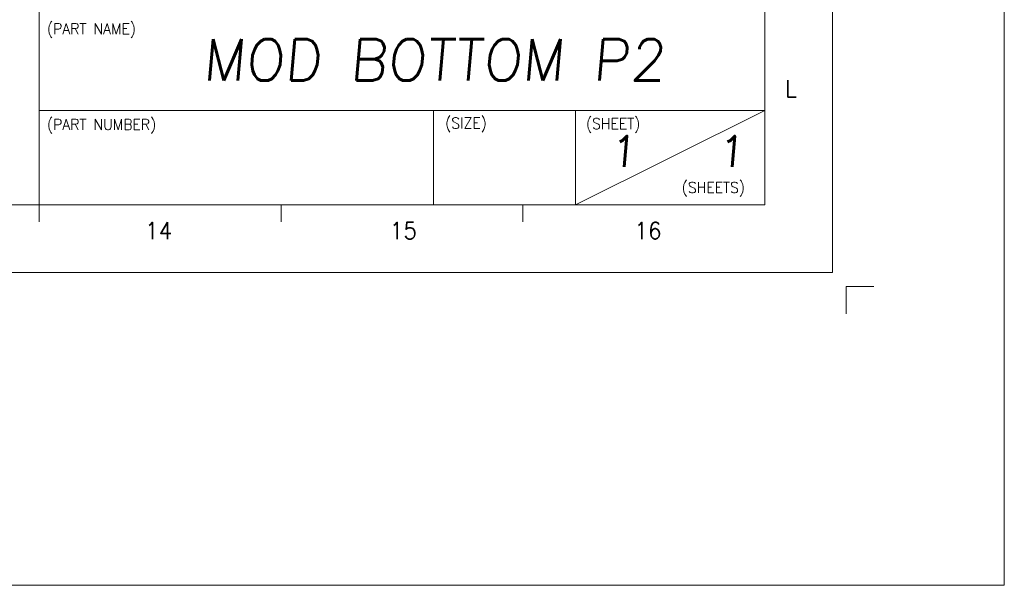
# Model space of a CAD drawing. Header units: millimetres. Extents: x 4065 to 8083, y -652 to 5416.
# Tile 117 of 256: x 5890 to 6426, y 2120 to 2428. Entities that reach past the tile are written whole.
import ezdxf
from ezdxf.enums import TextEntityAlignment as Align

# ---------------------------------------------------------------- set-up
doc = ezdxf.new("R2010")
doc.units = ezdxf.units.MM
doc.header["$LTSCALE"] = 0.8
doc.linetypes.add('CENTER', pattern=[50.8, 31.75, -6.35, 6.35, -6.35])
doc.layers.get('0').update_dxf_attribs({"linetype": 'CONTINUOUS', "lineweight": 0})
doc.layers.add('1', color=2, linetype='CENTER', lineweight=0)
doc.layers.add('2', color=3, linetype='CONTINUOUS', lineweight=0)
doc.styles.add('GHS', font='romans', dxfattribs={"height": 2, "bigfont": 'whgtxt'})
doc.styles.get("Standard").update_dxf_attribs({"font": 'romans.shx', "width": 0.8, "oblique": 5, "bigfont": 'whgtxt.shx'})

msp = doc.modelspace()

# ---------------------------------------------------------------- linework, layer by layer
for p, q in [((6332.286, 3838.436), (6332.286, 2290.727)), ((6295.479, 2327.533), (6295.479, 3801.629)), ((5900.73, 2327.533), (5900.73, 2656.49)), ((6295.479, 2327.533), (6295.479, 2656.49)), ((5900.73, 2379.022), (6295.479, 2379.022)), ((6115.268, 2327.533), (6115.268, 2379.022)), ((6192.501, 2327.533), (6192.501, 2379.022)), ((6192.501, 2327.533), (6295.479, 2379.022)), ((4190.153, 2327.533), (6295.479, 2327.533)), ((5900.73, 2327.533), (6295.479, 2327.533)), ((5900.73, 2327.533), (6295.479, 2327.533)), ((5900.73, 2318.331), (5900.73, 2327.533)), ((5990.722, 2327.533), (6295.479, 2327.533)), ((6032.313, 2318.331), (6032.313, 2327.533)), ((6163.896, 2318.331), (6163.896, 2327.533)), ((4144.145, 2290.727), (6332.286, 2290.727))]:
    msp.add_line(p, q)
at = {"layer": '1'}
for p in [(6354.785, 2283.227), (6339.785, 2268.227)]:
    msp.add_line(p, (6339.785, 2283.227), dxfattribs=at)
at = {"layer": '2'}
msp.add_lwpolyline([(4064.566, 3966.878), (6425.81, 3966.878), (6425.81, 2120.48), (4064.566, 2120.48)], close=True, dxfattribs=at)

# ---------------------------------------------------------------- texts
at = {"width": 0.933333}
for s, height, p in [('(PART NAME)', 5.96803, (5904.934, 2426.404)), ('(PART NUMBER)', 5.96803, (5904.934, 2374.324)), ('(SIZE)', 5.968, (6121.575, 2375.098)), ('(SHEET)', 5.968, (6198.2, 2374.776)), ('(SHEETS)', 5.968, (6250.332, 2340.024))]:
    msp.add_text(s, height=height, dxfattribs=at).set_placement(p, align=Align.TOP_LEFT)
for s, height, p in [('L', 9.202, (6309.752, 2390.873)), ('14', 9.2016, (5965.713, 2313.551)), ('15', 9.2016, (6098.841, 2313.551)), ('16', 9.2016, (6231.969, 2313.551))]:
    msp.add_text(s, height=height, dxfattribs=at).set_placement(p, align=Align.MIDDLE_CENTER)
at = {"layer": '2', "style": 'GHS', "oblique": 5}
for s, height, p in [('MOD BOTTOM P2', 22.5, (5989.53, 2395.2)), ('1', 16.794, (6211.091, 2348.259)), ('1', 16.794, (6269.743, 2348.259))]:
    msp.add_text(s, height=height, dxfattribs=at).set_placement(p)

doc.saveas('drawing.dxf')
